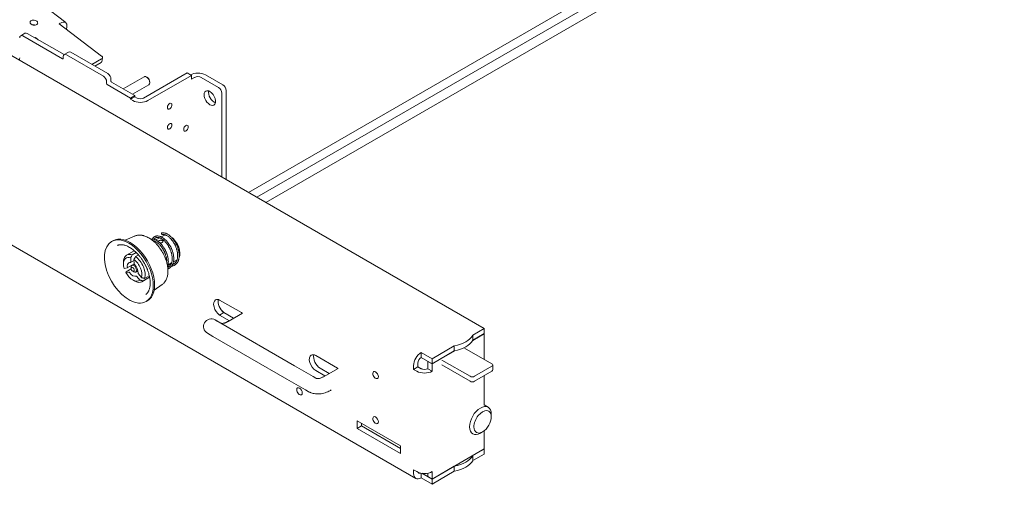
# Model space of a CAD drawing. Header units: millimetres. Extents: x 0 to 594, y 0 to 420.
# Tile 63 of 83: x 466 to 594, y 283 to 346. Entities that reach past the tile are written whole.
import ezdxf

# ---------------------------------------------------------------- set-up
doc = ezdxf.new("R2010")
doc.units = ezdxf.units.MM
doc.linetypes.add('K5LT_THIN', pattern=[0])
doc.layers.add('Системный слой', color=7, linetype='Continuous')

# ---------------------------------------------------------------- blocks, each defined once
blk = doc.blocks.new('U3')
at = {"layer": 'Системный слой', "color": 7, "linetype": 'K5LT_THIN', "lineweight": 18}
for p, q in [((406.67, 374.45), (526.31, 305.38)), ((568.78, 365.33), (495.62, 323.09)), ((569.91, 364.73), (496.71, 322.47)), ((569.96, 363.4), (497.88, 321.79)), ((468.76, 347.55), (471.84, 345.21)), ((471, 345.05), (471.14, 345.13)), ((471, 345.05), (476.52, 340.85)), ((465.98, 343.5), (466.54, 343.82)), ((471.44, 340.49), (466.28, 343.47)), ((471.62, 341.04), (466.84, 343.79)), ((471.93, 344.37), (471.91, 344.36)), ((471.98, 344.66), (471.93, 344.37)), ((471.98, 344.31), (471.93, 344.37)), ((467.89, 343.25), (467.83, 343.22)), ((467.89, 343.25), (467.88, 343.19)), ((468.26, 342.97), (467.89, 343.25)), ((471.63, 341.05), (472.2, 341.37)), ((476.74, 338.24), (471.93, 341.02)), ((477.31, 338.57), (472.5, 341.34)), ((471.51, 340.77), (471.51, 340.53)), ((476.52, 340.48), (475.26, 339.75)), ((476.45, 340.03), (475.61, 339.55)), ((476.55, 340.12), (476.63, 340.63)), ((481.97, 335.38), (487.63, 338.65)), ((482.54, 335.06), (488.2, 338.32)), ((488.2, 338.32), (487.63, 338.65)), ((488.2, 338.32), (488.2, 337.83)), ((492.3, 337.1), (490.03, 338.4)), ((477.17, 337.26), (477.17, 337.51)), ((480.28, 335.38), (477.24, 337.14)), ((477.73, 337.83), (477.73, 337.59)), ((480.84, 335.71), (477.8, 337.46)), ((482.06, 338.15), (479.34, 336.58)), ((482.66, 337.11), (480.54, 335.88)), ((482.36, 338.12), (482.43, 338.08)), ((482.78, 337.38), (482.78, 337.46)), ((488.2, 337.83), (488.62, 338.08)), ((491.73, 336.77), (489.47, 338.08)), ((492.16, 325.09), (492.16, 336.04)), ((492.72, 324.77), (492.72, 336.36)), ((480.84, 335.71), (480.28, 335.38)), ((480.84, 335.55), (480.28, 335.22)), ((480.28, 335.38), (480.28, 335.22)), ((480.56, 335.06), (480.28, 335.22)), ((480.84, 335.55), (480.84, 335.71)), ((481.13, 335.38), (480.84, 335.55)), ((517.41, 285.87), (444.11, 328.19)), ((477.98, 316.8), (477.81, 316.7)), ((479.59, 316.87), (480.79, 317.41)), ((483.35, 316.78), (483.28, 316.74)), ((484.06, 317.19), (483.57, 316.91)), ((484.54, 317.47), (484.28, 317.32)), ((480.76, 315.52), (479.77, 314.95)), ((480.5, 314.97), (481.03, 315.28)), ((479.36, 314.03), (479.36, 313.79)), ((480.32, 314.06), (480.3, 314.6)), ((480.73, 314.26), (480.3, 314.01)), ((480.72, 314.37), (480.74, 313.83)), ((480.93, 314.75), (481.31, 314.97)), ((486.33, 314.34), (485.87, 314.08)), ((479.45, 313.21), (479.83, 313.27)), ((480.06, 312.72), (479.67, 312.66)), ((480.36, 313.14), (479.7, 312.76)), ((480.75, 313.8), (479.85, 313.27)), ((480.35, 313.38), (480.35, 313.21)), ((480.75, 313.78), (480.45, 313.61)), ((480.7, 312.77), (480.56, 312.85)), ((481.24, 312.91), (480.95, 312.74)), ((485.62, 313.94), (485.16, 313.67)), ((480.77, 311.58), (480.56, 311.7)), ((481.51, 311.69), (481.1, 312.17)), ((481.3, 312.49), (481.71, 312.01)), ((482.76, 312.06), (481.77, 311.48)), ((481.91, 311.59), (482.76, 312.08)), ((482.11, 311.91), (482.72, 312.26)), ((482.71, 312.26), (482.72, 312.25)), ((483.35, 310.36), (484.41, 311.13)), ((482.48, 309.01), (482.31, 308.91)), ((494.7, 307.46), (491.87, 309.09)), ((492.21, 307.67), (492.16, 307.7)), ((492.24, 307.65), (492.44, 307.46)), ((491.28, 306.51), (491.6, 306.32)), ((492.01, 306.08), (491.28, 306.51)), ((491.87, 307.13), (492.44, 307.46)), ((491.87, 307.13), (493.14, 306.4)), ((492.44, 307.46), (493.7, 306.73)), ((492.97, 306.31), (494.83, 307.38)), ((501.63, 300.53), (492.01, 306.08)), ((526.31, 305.38), (524.82, 304.52)), ((526.31, 305.38), (526.31, 304.72)), ((491.01, 304.35), (490.28, 304.77)), ((490.28, 304.77), (490.6, 304.59)), ((500.63, 298.8), (491.01, 304.35)), ((524.81, 303.84), (526.31, 304.71)), ((526.31, 304.72), (524.82, 303.86)), ((524.82, 304.52), (524.82, 303.86)), ((526.31, 304.71), (526.3, 304.71)), ((526.31, 304.71), (526.31, 301.38)), ((522.42, 303.13), (519.52, 301.46)), ((519.52, 300.79), (522.47, 302.49)), ((522.42, 302.48), (519.52, 300.8)), ((522.42, 303.13), (522.42, 302.48)), ((527.3, 300.8), (523.75, 302.85)), ((507.22, 300.23), (504.39, 301.87)), ((518.11, 302.27), (518.11, 301.62)), ((519.52, 301.46), (518.11, 302.27)), ((519.52, 300.8), (518.11, 301.62)), ((519.52, 301.46), (519.52, 300.8)), ((520.79, 301.29), (524.47, 299.17)), ((504.04, 299.14), (501.63, 300.53)), ((504.39, 299.91), (505.58, 299.22)), ((504.95, 300.23), (506.15, 299.54)), ((505.41, 299.12), (507.28, 300.2)), ((517.12, 300.56), (517.12, 300.07)), ((517.12, 300.07), (517.68, 300.4)), ((517.12, 300.07), (517.54, 299.82)), ((517.68, 300.89), (517.68, 300.4)), ((518.26, 300.09), (517.68, 300.42)), ((517.68, 300.4), (518.11, 300.15)), ((518.96, 301.11), (518.97, 301.12)), ((518.96, 300.15), (518.96, 301.11)), ((518.96, 301.11), (519.52, 300.79)), ((519.52, 299.82), (518.96, 300.15)), ((519.52, 299.82), (519.52, 300.79)), ((520.79, 300.64), (524.47, 298.52)), ((525.04, 299.17), (527.3, 300.48)), ((527.42, 299.99), (527.42, 300.64)), ((503.04, 297.41), (500.63, 298.8)), ((504.41, 298.92), (504.04, 299.14)), ((525.04, 298.52), (527.3, 299.82)), ((526.31, 299.25), (526.31, 295.44)), ((503.41, 297.19), (503.04, 297.41)), ((526.81, 295.15), (526.31, 295.44)), ((527.23, 294.23), (527.23, 293.9)), ((509.76, 293.37), (509.76, 292.39)), ((515.42, 290.11), (509.76, 293.37)), ((509.76, 292.39), (510.33, 292.72)), ((509.76, 292.39), (515.42, 289.13)), ((510.33, 293.05), (510.33, 292.72)), ((510.33, 292.72), (515.42, 289.78)), ((525.81, 291.78), (526.1, 291.94)), ((526.31, 292.09), (526.31, 289.72)), ((515.42, 289.13), (515.42, 290.11)), ((526.31, 289.72), (519.52, 285.8)), ((524.82, 288.84), (526.31, 289.7)), ((526.31, 289.7), (526.3, 289.71)), ((526.31, 289.05), (526.31, 289.7)), ((524.82, 288.19), (526.31, 289.05)), ((524.82, 288.19), (524.82, 288.84)), ((519.52, 285.78), (522.42, 287.46)), ((522.42, 286.8), (522.42, 287.46)), ((517.54, 286.76), (517.12, 287)), ((517.12, 287), (517.12, 286.51)), ((518.11, 285.94), (518.11, 286.56)), ((518.11, 285.94), (519.52, 285.13)), ((518.19, 286.55), (519.52, 285.78)), ((518.96, 286.12), (518.96, 286.56)), ((519.52, 285.8), (518.96, 286.12)), ((519.52, 285.13), (522.42, 286.8)), ((519.52, 285.8), (519.52, 286.76)), ((519.52, 285.13), (519.52, 285.78))]:
    blk.add_line(p, q, dxfattribs=at)
for start, end in [(60, 150), (150, 240)]:
    blk.add_arc((490.78, 305.64), 1, start, end, dxfattribs=at)
for centre, major_axis, ratio, start_param, end_param in [((467.7, 345.2), (0.495, -0.074), 0.660795, 3.141593, 4.019211), ((467.7, 345.2), (0.495, -0.074), 0.660795, 0, 3.141593), ((467.7, 345.2), (0.495, -0.074), 0.660795, 4.019211, 6.283185), ((467.61, 344.61), (0.495, -0.074), 0.660795, 1.140118, 2.001475), ((470.99, 344.09), (0.85, 1.11), 0.4796, 0, 0.852691), ((470.99, 344.09), (0.85, 1.11), 0.4796, 5.56508, 6.283185), ((466.28, 342.98), (-0.3, 0.52), 0.57735, 0, 0.785398), ((466.28, 342.98), (-0.3, 0.52), 0.57735, 5.497787, 6.283185), ((466.84, 343.3), (-0.3, 0.52), 0.57735, 5.497787, 6.283185), ((471.93, 340.53), (-0.3, 0.52), 0.57735, 0, 0.785398), ((471.93, 340.53), (-0.3, 0.52), 0.57735, 5.497787, 6.283185), ((472.5, 340.85), (-0.3, 0.52), 0.57735, 5.497787, 6.283185), ((465.43, 340.85), (0.3, -0.52), 0.57735, 0.055671, 0.785398), ((471.44, 340.57), (0.05, -0.0866), 0.57735, 5.497787, 6.283185), ((471.44, 340.57), (0.05, -0.0866), 0.57735, 0, 0.785398), ((476.24, 340.69), (-0.396, 0.059), 0.660795, 3.141593, 4.019211), ((476.24, 340.69), (-0.396, 0.059), 0.660795, 2.448415, 3.141593), ((477.31, 338.08), (0.3, -0.52), 0.57735, 0.785398, 2.356194), ((489.05, 337.83), (1.4, 0), 0.57735, 0.785398, 2.356194), ((476.74, 337.75), (0.3, -0.52), 0.57735, 0.785398, 2.356194), ((477.24, 337.22), (-0.05, 0.0866), 0.57735, 0.785398, 2.356194), ((477.8, 337.55), (0.05, -0.0866), 0.57735, 3.926991, 5.497787), ((482.36, 337.63), (-0.3, 0.52), 0.57735, 6.125615, 6.283185), ((482.36, 337.63), (-0.3, 0.52), 0.57735, 5.497787, 6.125615), ((482.36, 337.63), (-0.3, 0.52), 0.57735, -0.942969, -0.785398), ((482.36, 337.63), (-0.3, 0.52), 0.57735, 3.926991, 5.340217), ((482.43, 337.67), (-0.25, 0.433), 0.57735, -0.942969, -0.785398), ((482.43, 337.67), (-0.25, 0.433), 0.57735, 3.926991, 5.340217), ((482.36, 337.63), (-0.3, 0.52), 0.57735, 3.141593, 3.926991), ((489.05, 337.83), (0.6, 0), 0.57735, 0.785398, 2.356194), ((492.3, 336.61), (0.3, -0.52), 0.57735, 0.785398, 2.356194), ((490.6, 335.38), (-0.525, 0.909), 0.57735, 0, 3.141593), ((490.6, 335.38), (-0.525, 0.909), 0.57735, 5.497787, 6.283185), ((491.17, 335.71), (-0.525, 0.909), 0.57735, 0.56895, 2.572642), ((490.6, 335.38), (-0.525, 0.909), 0.57735, 3.141593, 5.497787), ((491.73, 336.28), (0.3, -0.52), 0.57735, 0.785398, 2.356194), ((481.55, 335.63), (-1.4, 0), 0.57735, 0.785398, 2.356194), ((481.55, 335.63), (-0.6, 0), 0.57735, 0.785398, 2.356194), ((485.37, 334.32), (0.215, 0.372), 0.57735, 0, 3.141593), ((485.37, 334.32), (0.215, 0.372), 0.57735, 3.141593, 5.497787), ((485.37, 334.32), (0.215, 0.372), 0.57735, 5.497787, 6.283185), ((485.37, 331.71), (0.215, 0.372), 0.57735, 0, 3.141593), ((485.37, 331.71), (0.215, 0.372), 0.57735, 5.497787, 6.283185), ((487.49, 331.46), (0.215, 0.372), 0.57735, 0, 3.141593), ((485.37, 331.71), (0.215, 0.372), 0.57735, 3.141593, 5.497787), ((487.49, 331.46), (0.215, 0.372), 0.57735, 3.141593, 5.497787), ((487.49, 331.46), (0.215, 0.372), 0.57735, 5.497787, 6.283185), ((480.06, 312.81), (2.25, -3.9), 0.57735, 3.141593, 5.903089), ((480.06, 312.81), (2.25, -3.9), 0.57735, 0, 3.141593), ((480.23, 312.9), (2.25, -3.9), 0.57735, 0, 3.141593), ((485.44, 315.91), (0.9, -1.56), 0.57735, 2.811375, 3.141593), ((485.44, 315.91), (-0.9, 1.56), 0.57735, 3.496939, 5.387549), ((480.56, 313.09), (-0.85, 1.47), 0.57735, 5.716692, 7.068583), ((480.77, 313.21), (-1, 1.73), 0.57735, 0.228021, 0.785398), ((480.77, 313.21), (-1, 1.73), 0.57735, 0, 0.228021), ((480.77, 313.21), (-1, 1.73), 0.57735, 5.689861, 6.283185), ((480.56, 313.09), (-0.5, 0.866), 0.57735, 5.911461, 6.283185), ((480.25, 314.09), (0.05, -0.0866), 0.57735, 5.911498, 6.283185), ((480.25, 314.09), (0.05, -0.0866), 0.57735, 0, 0.826897), ((480.56, 313.09), (0.85, -1.47), 0.57735, 0.480705, 2.220301), ((480.77, 313.21), (1, -1.73), 0.57735, 0.453873, 2.247132), ((480.56, 313.09), (-0.85, 1.47), 0.57735, 0.785398, 1.173103), ((480.56, 313.09), (-0.5, 0.866), 0.57735, 0, 0.978335), ((479.8, 313.36), (0.05, -0.0866), 0.57735, 6.062899, 6.283185), ((479.8, 313.36), (0.05, -0.0866), 0.57735, 0, 0.978297), ((480.1, 312.63), (-0.05, 0.0866), 0.57735, 4.864251, 6.062895), ((480.7, 313.17), (-0.25, 0.433), 0.57735, 0, 0.785398), ((480.56, 313.09), (-0.15, 0.26), 0.57735, 5.539293, 7.068583), ((480.56, 313.09), (-0.15, 0.26), 0.57735, 0.785398, 1.612302), ((480.56, 313.09), (0.15, -0.26), 0.57735, 4.753895, 5.497787), ((480.7, 313.17), (-0.25, 0.433), 0.57735, 5.539293, 6.283185), ((481.69, 313.75), (1, -1.73), 0.57735, 4.452345, 4.459709), ((480.56, 313.09), (-0.15, 0.26), 0.57735, 4.753895, 5.539293), ((480.56, 313.09), (0.15, -0.26), 0.57735, 5.497787, 7.895487), ((480.7, 313.17), (-0.25, 0.433), 0.57735, 4.753895, 5.539293), ((480.7, 313.17), (0.25, -0.433), 0.57735, 5.497787, 6.283185), ((480.81, 313.8), (0.05, -0.0866), 0.57735, 3.968497, 5.167088), ((480.56, 313.09), (0.5, -0.866), 0.57735, 0.675474, 2.025532), ((480.7, 313.17), (-0.25, 0.433), 0.57735, 3.968497, 4.753895), ((480.7, 313.17), (0.25, -0.433), 0.57735, 0, 0.826904), ((480.56, 313.09), (0.85, -1.47), 0.57735, 4.669495, 5.497787), ((480.56, 313.09), (0.5, -0.866), 0.57735, 4.864263, 6.214322), ((480.56, 313.09), (0.85, -1.47), 0.57735, 5.497787, 6.409091), ((480.77, 313.21), (1, -1.73), 0.57735, 5.497787, 6.283185), ((481.07, 312.12), (-0.05, 0.0866), 0.57735, 5.015701, 6.214285), ((481.33, 312.55), (-0.05, 0.0866), 0.57735, 0.675404, 1.874131), ((480.77, 313.21), (1, -1.73), 0.57735, 0, 0.152737), ((480.06, 312.81), (2.25, -3.9), 0.57735, 5.903089, 6.283185), ((491.94, 308.07), (-0.6, 1.04), 0.57735, 0, 2.273053), ((491.94, 308.07), (-0.6, 1.04), 0.57735, 5.580928, 6.283185), ((492.51, 308.4), (-0.6, 1.04), 0.57735, 0.489037, 2.273053), ((492.07, 307.59), (0.2, 0), 0.57735, 0.54042, 0.785398), ((494.77, 306.44), (0.6, -1.04), 0.57735, -3.999174, -3.843819), ((521.22, 305.21), (3.8, 0), 0.57735, 5.034832, 5.960742), ((521.22, 304.56), (3.8, 0), 0.57735, 5.034832, 5.960742), ((504.39, 300.89), (-0.6, 1.04), 0.57735, 0, 2.356195), ((504.39, 300.89), (-0.6, 1.04), 0.57735, 5.497787, 6.283185), ((504.95, 301.21), (-0.6, 1.04), 0.57735, 0.490883, 2.356194), ((518.11, 301.13), (-0.7, -1.21), 0.57735, 3.926991, 5.497787), ((518.11, 301.13), (-0.3, -0.52), 0.57735, 3.926991, 5.497787), ((507.22, 299.25), (0.6, -1.04), 0.57735, -3.996157, -3.926991), ((518.53, 300.4), (-0.6, 0), 0.57735, 0.785398, 2.356194), ((527.02, 300.64), (0.4, 0), 0.57735, 0, 0.785398), ((527.02, 300.64), (0.4, 0), 0.57735, 5.497787, 6.283185), ((527.02, 299.99), (0.4, 0), 0.57735, 5.497787, 6.283185), ((512.17, 299.33), (-0.255, 0.442), 0.57735, 0, 0.785398), ((512.17, 299.33), (-0.255, 0.442), 0.57735, 0.785398, 3.141593), ((512.17, 299.33), (-0.255, 0.442), 0.57735, 3.141593, 6.283185), ((518.53, 300.4), (-1.4, 0), 0.57735, 0.785398, 2.356194), ((524.75, 299.33), (-0.4, 0), 0.57735, 0.785398, 2.356194), ((502.27, 297.21), (-0.26, 0.45), 0.57735, 0, 0.785398), ((502.27, 297.21), (-0.26, 0.45), 0.57735, 0.785398, 3.141593), ((502.27, 297.21), (-0.26, 0.45), 0.57735, 3.141593, 6.283185), ((524.75, 298.68), (-0.4, 0), 0.57735, 0.785398, 2.356194), ((525.81, 293.41), (1, 1.73), 0.57735, 0.785398, 2.356194), ((526.1, 293.25), (-0.8, -1.39), 0.57735, 2.356194, 5.497787), ((525.81, 293.41), (-1, -1.73), 0.57735, 3.141593, 3.926991), ((525.81, 293.41), (-1, -1.73), 0.57735, 2.356194, 3.141593), ((512.17, 293.46), (-0.255, 0.442), 0.57735, 0, 0.785398), ((512.17, 293.46), (-0.255, 0.442), 0.57735, 0.785398, 3.141593), ((512.17, 293.46), (-0.255, 0.442), 0.57735, 3.141593, 6.283185), ((526.1, 293.25), (-0.8, -1.39), 0.57735, 0.785398, 2.356194), ((525.81, 293.41), (-1, -1.73), 0.57735, 5.497787, 6.283185), ((526.1, 293.25), (-0.8, -1.39), 0.57735, 5.497787, 7.068583), ((525.81, 293.41), (-1, -1.73), 0.57735, 0, 0.785398), ((521.22, 289.54), (3.8, 0), 0.57735, 5.034832, 5.960742), ((521.22, 288.88), (3.8, 0), 0.57735, 5.034832, 5.960742), ((518.11, 287.09), (-0.7, -1.21), 0.57735, 5.497787, 6.283185), ((518.11, 287.09), (-0.7, -1.21), 0.57735, 0, 0.785398), ((518.53, 287.33), (1.4, 0), 0.57735, 3.926991, 5.497787), ((518.11, 287.09), (-0.3, -0.52), 0.57735, 5.883576, 6.283185), ((518.11, 287.09), (-0.3, -0.52), 0.57735, 0, 0.666547)]:
    blk.add_ellipse(centre, major_axis=major_axis, ratio=ratio, start_param=start_param, end_param=end_param, dxfattribs=at)
blk.add_rational_spline([(476.55, 340.12), (476.55, 340.1), (476.51, 340.07), (476.45, 340.03)], [0.939751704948, 0.92109448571, 0.941177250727, 1], degree=3, dxfattribs=at)
for points, knots in [([(484.36, 317.84), (484.36, 317.84), (484.35, 317.83), (484.34, 317.83), (484.33, 317.83), (484.33, 317.82), (484.32, 317.81), (484.31, 317.8), (484.3, 317.78), (484.29, 317.76), (484.29, 317.74), (484.29, 317.72), (484.29, 317.71), (484.3, 317.7), (484.3, 317.7), (484.3, 317.7)], [0.4075706, 0.4075706, 0.4075706, 0.4075706, 0.44, 0.48, 0.5, 0.5244417, 0.5777762, 0.6444421, 0.72, 0.8, 0.8644411, 0.9133288, 0.9444368, 0.9733848, 1, 1, 1, 1]), ([(484.36, 317.84), (484.39, 317.84), (484.42, 317.84), (484.48, 317.85), (484.52, 317.85), (484.57, 317.84), (484.58, 317.84), (484.62, 317.84), (484.64, 317.83), (484.71, 317.82), (484.75, 317.81), (484.83, 317.79), (484.88, 317.77), (484.93, 317.75), (484.94, 317.74), (485, 317.72), (485.05, 317.69), (485.15, 317.63), (485.2, 317.6), (485.32, 317.52), (485.37, 317.47), (485.48, 317.39), (485.52, 317.34), (485.57, 317.3), (485.57, 317.29), (485.62, 317.25), (485.66, 317.21), (485.74, 317.12), (485.78, 317.07), (485.85, 316.98), (485.88, 316.94), (485.94, 316.86), (485.97, 316.81), (486.03, 316.73), (486.06, 316.68), (486.11, 316.61), (486.13, 316.58), (486.15, 316.54), (486.15, 316.53), (486.18, 316.47), (486.21, 316.43), (486.25, 316.34), (486.27, 316.3), (486.32, 316.2), (486.34, 316.15), (486.38, 316.06), (486.4, 316.01), (486.44, 315.88), (486.46, 315.81), (486.5, 315.69), (486.51, 315.65), (486.53, 315.58), (486.53, 315.54), (486.56, 315.44), (486.57, 315.36), (486.58, 315.28), (486.58, 315.28), (486.59, 315.19), (486.6, 315.1), (486.61, 314.95), (486.61, 314.87), (486.61, 314.74), (486.6, 314.69), (486.6, 314.62), (486.59, 314.61), (486.58, 314.54), (486.57, 314.48), (486.55, 314.41), (486.55, 314.39), (486.54, 314.35), (486.53, 314.33), (486.52, 314.27), (486.5, 314.23), (486.47, 314.15), (486.45, 314.1), (486.4, 314.02), (486.38, 313.98), (486.32, 313.91), (486.3, 313.88), (486.24, 313.82), (486.22, 313.79), (486.16, 313.73), (486.13, 313.71), (486.06, 313.67), (486.03, 313.65), (485.96, 313.61), (485.93, 313.59), (485.86, 313.57), (485.83, 313.56), (485.76, 313.54), (485.73, 313.53), (485.67, 313.52), (485.65, 313.52), (485.63, 313.51)], [0, 0, 0, 0, 0.359957, 0.359957, 0.734445, 0.734445, 0.885816, 0.885816, 1.1701, 1.1701, 1.597404, 1.597404, 2.060762, 2.060762, 2.158515, 2.158515, 2.66839, 2.66839, 3.235527, 3.235527, 3.854988, 3.854988, 4.330937, 4.330937, 4.380266, 4.380266, 4.806885, 4.806885, 5.282834, 5.282834, 5.657294, 5.657294, 6.031754, 6.031754, 6.406214, 6.406214, 6.657044, 6.657044, 6.73662, 6.73662, 7.067026, 7.067026, 7.431622, 7.431622, 7.796218, 7.796218, 8.160814, 8.160814, 8.712335, 8.712335, 9.021056, 9.021056, 9.263855, 9.263855, 9.815375, 9.815375, 9.852532, 9.852532, 10.486069, 10.486069, 11.074395, 11.074395, 11.551911, 11.551911, 11.61653, 11.61653, 12.14775, 12.14775, 12.282253, 12.282253, 12.474085, 12.474085, 12.857747, 12.857747, 13.320665, 13.320665, 13.761833, 13.761833, 14.181198, 14.181198, 14.586504, 14.586504, 14.985009, 14.985009, 15.37251, 15.37251, 15.755256, 15.755256, 16.113369, 16.113369, 16.49604, 16.49604, 16.706862, 16.706862, 16.706862, 16.706862]), ([(484.41, 311.13), (484.46, 311.16), (484.5, 311.2), (484.58, 311.27), (484.62, 311.31), (484.7, 311.4), (484.74, 311.45), (484.79, 311.52), (484.81, 311.55), (484.86, 311.63), (484.89, 311.68), (484.95, 311.8), (484.97, 311.87), (485, 311.94), (485.01, 311.96), (485.04, 312.04), (485.06, 312.11), (485.1, 312.27), (485.11, 312.35), (485.14, 312.52), (485.14, 312.61), (485.15, 312.79), (485.16, 312.89), (485.15, 313.04), (485.15, 313.1), (485.14, 313.19), (485.14, 313.22), (485.13, 313.27), (485.13, 313.28), (485.13, 313.32), (485.13, 313.34), (485.12, 313.4), (485.11, 313.44), (485.1, 313.52), (485.09, 313.57), (485.08, 313.63), (485.08, 313.63), (485.06, 313.72), (485.04, 313.8), (485.01, 313.92), (485.01, 313.95), (485, 313.99), (485, 313.99), (484.96, 314.11), (484.93, 314.23), (484.85, 314.43), (484.82, 314.52), (484.77, 314.64), (484.75, 314.68), (484.68, 314.84), (484.62, 314.97), (484.49, 315.22), (484.42, 315.34), (484.3, 315.54), (484.25, 315.62), (484.17, 315.74), (484.14, 315.78), (484.08, 315.87), (484.05, 315.91), (484.01, 315.97), (484, 315.98), (483.94, 316.05), (483.9, 316.1), (483.78, 316.25), (483.69, 316.35), (483.51, 316.53), (483.42, 316.62), (483.31, 316.71), (483.3, 316.73), (483.27, 316.75), (483.25, 316.76), (483.22, 316.79), (483.2, 316.81), (483.16, 316.84), (483.13, 316.86), (483.09, 316.9), (483.07, 316.91), (483.01, 316.96), (482.97, 316.99), (482.88, 317.05), (482.83, 317.08), (482.7, 317.16), (482.61, 317.21), (482.44, 317.3), (482.35, 317.34), (482.18, 317.41), (482.1, 317.44), (482, 317.47), (481.99, 317.47), (481.92, 317.49), (481.87, 317.5), (481.81, 317.51), (481.8, 317.51), (481.78, 317.52), (481.77, 317.52), (481.74, 317.52), (481.72, 317.52), (481.68, 317.53), (481.65, 317.53), (481.55, 317.54), (481.49, 317.55), (481.36, 317.54), (481.3, 317.54), (481.19, 317.53), (481.15, 317.52), (481.07, 317.5), (481.04, 317.5), (480.95, 317.47), (480.9, 317.45), (480.83, 317.43), (480.81, 317.42), (480.79, 317.41)], [0, 0, 0, 0, 0.580104, 0.580104, 1.167775, 1.167775, 1.773388, 1.773388, 2.099499, 2.099499, 2.743769, 2.743769, 3.41833, 3.41833, 3.561481, 3.561481, 4.278873, 4.278873, 5.038696, 5.038696, 5.837168, 5.837168, 6.669472, 6.669472, 7.143851, 7.143851, 7.400409, 7.400409, 7.544343, 7.544343, 7.710321, 7.710321, 8.015761, 8.015761, 8.421933, 8.421933, 8.450706, 8.450706, 9.132253, 9.132253, 9.384403, 9.384403, 9.396462, 9.396462, 10.347407, 10.347407, 11.037324, 11.037324, 11.33274, 11.33274, 12.345248, 12.345248, 13.384583, 13.384583, 14.047119, 14.047119, 14.431148, 14.431148, 14.829359, 14.829359, 14.957109, 14.957109, 15.448449, 15.448449, 16.441474, 16.441474, 17.406956, 17.406956, 17.572437, 17.572437, 17.707332, 17.707332, 17.909064, 17.909064, 18.170275, 18.170275, 18.346036, 18.346036, 18.782916, 18.782916, 19.256393, 19.256393, 20.12897, 20.12897, 20.970055, 20.970055, 21.766958, 21.766958, 21.938614, 21.938614, 22.407083, 22.407083, 22.524201, 22.524201, 22.641318, 22.641318, 22.796512, 22.796512, 23.106899, 23.106899, 23.727673, 23.727673, 24.378935, 24.378935, 24.82785, 24.82785, 25.194236, 25.194236, 25.788695, 25.788695, 26, 26, 26, 26]), ([(482.93, 317.02), (482.94, 317.02), (482.95, 317.02), (483, 317.03), (483.03, 317.03), (483.08, 317.03), (483.1, 317.03), (483.13, 317.03), (483.14, 317.03), (483.17, 317.03), (483.18, 317.02), (483.24, 317.02), (483.28, 317.01), (483.32, 317), (483.33, 317), (483.37, 316.98), (483.4, 316.97), (483.48, 316.95), (483.52, 316.93), (483.57, 316.91), (483.57, 316.91), (483.62, 316.88), (483.67, 316.86), (483.77, 316.79), (483.83, 316.76), (483.94, 316.67), (484, 316.62), (484.07, 316.56), (484.07, 316.56), (484.12, 316.52), (484.15, 316.48), (484.23, 316.4), (484.27, 316.36), (484.34, 316.29), (484.36, 316.26), (484.4, 316.22), (484.4, 316.21), (484.44, 316.16), (484.47, 316.12), (484.53, 316.04), (484.56, 316), (484.62, 315.91), (484.65, 315.87), (484.7, 315.78), (484.72, 315.74), (484.77, 315.66), (484.79, 315.62), (484.84, 315.53), (484.86, 315.48), (484.9, 315.38), (484.92, 315.33), (484.97, 315.23), (484.98, 315.18), (485.02, 315.08), (485.04, 315.03), (485.07, 314.92), (485.09, 314.85), (485.11, 314.78), (485.11, 314.76), (485.13, 314.67), (485.15, 314.59), (485.18, 314.42), (485.19, 314.33), (485.2, 314.17), (485.2, 314.09), (485.19, 313.95), (485.19, 313.88), (485.18, 313.8), (485.18, 313.77), (485.17, 313.72), (485.16, 313.7), (485.16, 313.66), (485.15, 313.64), (485.14, 313.6), (485.14, 313.58), (485.12, 313.53), (485.11, 313.5), (485.11, 313.47)], [65.076418, 65.076418, 65.076418, 65.076418, 65.232584, 65.232584, 65.582726, 65.582726, 65.831794, 65.831794, 65.943703, 65.943703, 66.107196, 66.107196, 66.520168, 66.520168, 66.592346, 66.592346, 66.964941, 66.964941, 67.416327, 67.416327, 67.418933, 67.418933, 67.93437, 67.93437, 68.514755, 68.514755, 69.148481, 69.148481, 69.219038, 69.219038, 69.611649, 69.611649, 70.074817, 70.074817, 70.360018, 70.360018, 70.44258, 70.44258, 70.810343, 70.810343, 71.178106, 71.178106, 71.545869, 71.545869, 71.873203, 71.873203, 72.200537, 72.200537, 72.576024, 72.576024, 72.951511, 72.951511, 73.326998, 73.326998, 73.702485, 73.702485, 74.16113, 74.16113, 74.277278, 74.277278, 74.85207, 74.85207, 75.526952, 75.526952, 76.122037, 76.122037, 76.672664, 76.672664, 76.865164, 76.865164, 77.099034, 77.099034, 77.209761, 77.209761, 77.437718, 77.437718, 77.690584, 77.690584, 77.690584, 77.690584]), ([(483.12, 317.03), (483.14, 317.05), (483.15, 317.08), (483.18, 317.12), (483.2, 317.15), (483.23, 317.2), (483.25, 317.22), (483.3, 317.26), (483.32, 317.28), (483.37, 317.32), (483.39, 317.33), (483.44, 317.36), (483.47, 317.37), (483.52, 317.39), (483.54, 317.4), (483.6, 317.42), (483.63, 317.42), (483.69, 317.43), (483.72, 317.44), (483.78, 317.44), (483.81, 317.44), (483.88, 317.43), (483.92, 317.43), (483.99, 317.42), (484.03, 317.41), (484.11, 317.38), (484.16, 317.37), (484.22, 317.34), (484.24, 317.33), (484.26, 317.32), (484.27, 317.32), (484.32, 317.29), (484.36, 317.27), (484.46, 317.22), (484.51, 317.18), (484.63, 317.1), (484.69, 317.05), (484.78, 316.96), (484.82, 316.93), (484.86, 316.89), (484.87, 316.88), (484.92, 316.83), (484.96, 316.79), (485.03, 316.71), (485.06, 316.67), (485.1, 316.63), (485.1, 316.63), (485.13, 316.59), (485.16, 316.55), (485.22, 316.47), (485.25, 316.43), (485.31, 316.34), (485.34, 316.29), (485.39, 316.21), (485.42, 316.17), (485.46, 316.09), (485.49, 316.05), (485.53, 315.96), (485.56, 315.91), (485.6, 315.81), (485.62, 315.77), (485.64, 315.72), (485.64, 315.71), (485.66, 315.66), (485.68, 315.62), (485.72, 315.52), (485.73, 315.47), (485.77, 315.35), (485.79, 315.28), (485.81, 315.2), (485.81, 315.2), (485.81, 315.2), (485.81, 315.19), (485.83, 315.13), (485.84, 315.07), (485.86, 315), (485.86, 314.98), (485.88, 314.87), (485.89, 314.78), (485.9, 314.62), (485.9, 314.54), (485.9, 314.41), (485.9, 314.34), (485.89, 314.21), (485.88, 314.14), (485.87, 314.08), (485.87, 314.08), (485.85, 314.02), (485.84, 313.97), (485.81, 313.88), (485.8, 313.85), (485.78, 313.79), (485.77, 313.77), (485.75, 313.72), (485.74, 313.7), (485.71, 313.64), (485.69, 313.6), (485.65, 313.55), (485.64, 313.53), (485.61, 313.49), (485.6, 313.48), (485.56, 313.43), (485.53, 313.4), (485.47, 313.34), (485.44, 313.32), (485.38, 313.27), (485.35, 313.25), (485.28, 313.21), (485.25, 313.2), (485.19, 313.17), (485.17, 313.16), (485.14, 313.15)], [29.872045, 29.872045, 29.872045, 29.872045, 30.166738, 30.166738, 30.521852, 30.521852, 30.88153, 30.88153, 31.234331, 31.234331, 31.579824, 31.579824, 31.916874, 31.916874, 32.257509, 32.257509, 32.601755, 32.601755, 32.949741, 32.949741, 33.307982, 33.307982, 33.702072, 33.702072, 34.127743, 34.127743, 34.586031, 34.586031, 34.782438, 34.782438, 34.848535, 34.848535, 35.294538, 35.294538, 35.867731, 35.867731, 36.494249, 36.494249, 36.903618, 36.903618, 36.964198, 36.964198, 37.434147, 37.434147, 37.789212, 37.789212, 37.80547, 37.80547, 38.176793, 38.176793, 38.548115, 38.548115, 38.919438, 38.919438, 39.248264, 39.248264, 39.577089, 39.577089, 39.946498, 39.946498, 40.315907, 40.315907, 40.322747, 40.322747, 40.685316, 40.685316, 41.054725, 41.054725, 41.581654, 41.581654, 41.591148, 41.591148, 41.617116, 41.617116, 42.055438, 42.055438, 42.179507, 42.179507, 42.861337, 42.861337, 43.425242, 43.425242, 43.985173, 43.985173, 44.506528, 44.506528, 44.528361, 44.528361, 45.017963, 45.017963, 45.31655, 45.31655, 45.57183, 45.57183, 45.784758, 45.784758, 46.230715, 46.230715, 46.426903, 46.426903, 46.655225, 46.655225, 47.062853, 47.062853, 47.461744, 47.461744, 47.853487, 47.853487, 48.236161, 48.236161, 48.493259, 48.493259, 48.493259, 48.493259]), ([(483.18, 316.82), (483.19, 316.82), (483.19, 316.82), (483.21, 316.82), (483.23, 316.81), (483.26, 316.81), (483.28, 316.8), (483.31, 316.79), (483.33, 316.79), (483.37, 316.78), (483.38, 316.77), (483.41, 316.76), (483.43, 316.75), (483.48, 316.73), (483.52, 316.71), (483.61, 316.66), (483.66, 316.63), (483.76, 316.56), (483.82, 316.52), (483.91, 316.44), (483.95, 316.4), (484.04, 316.32), (484.08, 316.28), (484.15, 316.2), (484.18, 316.16), (484.21, 316.12), (484.22, 316.12), (484.25, 316.08), (484.28, 316.04), (484.34, 315.96), (484.37, 315.92), (484.43, 315.84), (484.45, 315.8), (484.48, 315.76), (484.48, 315.76), (484.5, 315.72), (484.52, 315.68), (484.57, 315.6), (484.59, 315.56), (484.64, 315.48), (484.66, 315.44), (484.7, 315.35), (484.72, 315.31), (484.75, 315.23), (484.77, 315.18), (484.81, 315.08), (484.83, 315.02), (484.87, 314.89), (484.89, 314.83), (484.91, 314.74), (484.92, 314.71), (484.93, 314.65), (484.94, 314.62), (484.96, 314.49), (484.98, 314.4), (484.99, 314.24), (485, 314.16), (485, 314.06), (485, 314.02), (485, 313.99)], [66.138188, 66.138188, 66.138188, 66.138188, 66.190873, 66.190873, 66.440105, 66.440105, 66.607343, 66.607343, 66.858662, 66.858662, 67.054857, 67.054857, 67.223548, 67.223548, 67.724333, 67.724333, 68.2873, 68.2873, 68.904565, 68.904565, 69.401479, 69.401479, 69.898393, 69.898393, 70.275615, 70.275615, 70.296124, 70.296124, 70.693855, 70.693855, 71.091587, 71.091587, 71.439064, 71.439064, 71.440453, 71.440453, 71.786542, 71.786542, 72.133111, 72.133111, 72.479681, 72.479681, 72.82625, 72.82625, 73.172819, 73.172819, 73.666826, 73.666826, 74.160832, 74.160832, 74.369672, 74.369672, 74.654838, 74.654838, 75.359651, 75.359651, 76.009586, 76.009586, 76.303987, 76.303987, 76.303987, 76.303987]), ([(483.24, 316.77), (483.24, 316.78), (483.24, 316.78), (483.25, 316.79), (483.25, 316.8), (483.25, 316.81)], [29.1500245, 29.1500245, 29.1500245, 29.1500245, 29.181411, 29.181411, 29.3042079, 29.3042079, 29.3042079, 29.3042079]), ([(483.33, 317), (483.34, 317), (483.34, 317.01), (483.36, 317.03), (483.37, 317.05), (483.4, 317.09), (483.42, 317.1), (483.45, 317.13), (483.47, 317.14), (483.5, 317.16), (483.52, 317.17), (483.55, 317.19), (483.57, 317.2), (483.61, 317.21), (483.63, 317.22), (483.67, 317.23), (483.69, 317.23), (483.73, 317.24), (483.76, 317.24), (483.8, 317.24), (483.83, 317.24), (483.87, 317.23), (483.9, 317.23), (483.96, 317.22), (483.99, 317.21), (484.03, 317.2), (484.05, 317.19), (484.08, 317.18), (484.11, 317.17), (484.18, 317.14), (484.22, 317.12), (484.31, 317.07), (484.35, 317.05), (484.45, 316.98), (484.51, 316.94), (484.62, 316.85), (484.67, 316.79), (484.77, 316.7), (484.81, 316.66), (484.86, 316.6), (484.88, 316.58), (484.9, 316.55), (484.91, 316.54), (484.93, 316.52), (484.94, 316.5), (484.98, 316.45), (485.01, 316.42), (485.07, 316.34), (485.1, 316.3), (485.15, 316.22), (485.18, 316.18), (485.23, 316.09), (485.25, 316.06), (485.28, 316.01), (485.28, 316), (485.3, 315.96), (485.32, 315.93), (485.36, 315.86), (485.38, 315.81), (485.42, 315.73), (485.44, 315.69), (485.48, 315.59), (485.5, 315.53), (485.53, 315.43), (485.55, 315.39), (485.57, 315.33), (485.57, 315.32), (485.58, 315.28), (485.59, 315.26), (485.6, 315.2), (485.61, 315.17), (485.63, 315.12), (485.63, 315.11), (485.65, 315.02), (485.66, 314.95), (485.69, 314.79), (485.69, 314.71), (485.7, 314.56), (485.71, 314.49), (485.7, 314.36), (485.7, 314.3), (485.68, 314.18), (485.67, 314.13), (485.65, 314.03), (485.63, 313.98), (485.62, 313.93), (485.62, 313.93), (485.6, 313.89), (485.59, 313.85), (485.55, 313.77), (485.53, 313.74), (485.51, 313.71), (485.51, 313.71), (485.49, 313.67), (485.47, 313.64), (485.43, 313.59), (485.41, 313.56), (485.38, 313.53), (485.37, 313.52), (485.34, 313.5), (485.33, 313.49), (485.29, 313.45), (485.26, 313.44), (485.21, 313.4), (485.19, 313.39), (485.15, 313.37), (485.14, 313.37), (485.12, 313.36)], [30.237458, 30.237458, 30.237458, 30.237458, 30.344781, 30.344781, 30.710881, 30.710881, 31.058115, 31.058115, 31.396004, 31.396004, 31.731733, 31.731733, 32.065809, 32.065809, 32.375139, 32.375139, 32.712958, 32.712958, 33.059565, 33.059565, 33.387912, 33.387912, 33.724225, 33.724225, 34.146162, 34.146162, 34.286889, 34.286889, 34.606828, 34.606828, 35.109391, 35.109391, 35.657983, 35.657983, 36.275319, 36.275319, 36.940826, 36.940826, 37.397777, 37.397777, 37.592338, 37.592338, 37.709615, 37.709615, 37.854728, 37.854728, 38.228781, 38.228781, 38.602835, 38.602835, 38.976888, 38.976888, 39.317013, 39.317013, 39.369468, 39.369468, 39.657138, 39.657138, 39.997262, 39.997262, 40.337387, 40.337387, 40.791471, 40.791471, 41.135074, 41.135074, 41.245555, 41.245555, 41.42888, 41.42888, 41.699639, 41.699639, 41.797557, 41.797557, 42.37971, 42.37971, 43.059782, 43.059782, 43.649792, 43.649792, 44.200194, 44.200194, 44.738691, 44.738691, 45.224352, 45.224352, 45.240549, 45.240549, 45.711357, 45.711357, 46.13776, 46.13776, 46.141015, 46.141015, 46.565856, 46.565856, 46.975724, 46.975724, 47.121154, 47.121154, 47.367812, 47.367812, 47.750255, 47.750255, 48.129594, 48.129594, 48.3054, 48.3054, 48.3054, 48.3054]), ([(484.4, 316.84), (484.39, 316.84), (484.39, 316.84), (484.38, 316.84), (484.38, 316.85), (484.37, 316.85), (484.36, 316.85), (484.35, 316.85), (484.35, 316.86), (484.34, 316.86), (484.33, 316.86), (484.32, 316.86), (484.32, 316.86), (484.31, 316.87), (484.3, 316.87), (484.29, 316.87), (484.28, 316.87), (484.27, 316.87), (484.27, 316.87), (484.26, 316.87), (484.25, 316.87), (484.24, 316.87), (484.23, 316.87), (484.22, 316.87), (484.21, 316.87), (484.21, 316.87), (484.2, 316.87), (484.19, 316.87), (484.18, 316.87), (484.17, 316.87), (484.16, 316.87), (484.15, 316.87), (484.15, 316.86), (484.14, 316.86), (484.13, 316.86), (484.12, 316.86), (484.11, 316.86), (484.1, 316.86), (484.1, 316.85), (484.09, 316.85), (484.08, 316.85), (484.07, 316.85), (484.07, 316.85), (484.06, 316.84), (484.05, 316.84), (484.04, 316.84), (484.03, 316.83), (484.03, 316.83), (484.02, 316.83), (484.01, 316.83), (484.01, 316.82), (484, 316.82), (484, 316.82), (483.99, 316.81), (483.98, 316.81), (483.98, 316.81), (483.97, 316.8), (483.97, 316.8), (483.96, 316.8), (483.96, 316.8), (483.95, 316.79), (483.95, 316.79), (483.94, 316.78), (483.93, 316.78), (483.93, 316.78), (483.93, 316.77), (483.92, 316.77), (483.92, 316.76), (483.91, 316.76), (483.91, 316.76), (483.91, 316.75), (483.91, 316.75), (483.9, 316.75), (483.9, 316.74), (483.9, 316.74), (483.9, 316.74), (483.89, 316.73), (483.89, 316.73), (483.89, 316.73), (483.89, 316.72), (483.89, 316.72), (483.89, 316.72), (483.89, 316.71), (483.89, 316.71)], [0, 0, 0, 0, 0.0095413, 0.0190854, 0.0286297, 0.0381884, 0.0477764, 0.0573957, 0.0670196, 0.0766237, 0.0862137, 0.0957841, 0.1053271, 0.1148021, 0.1242356, 0.1336167, 0.1429666, 0.1522712, 0.1615583, 0.1708302, 0.1801016, 0.1893904, 0.1987205, 0.2080875, 0.217456, 0.2267857, 0.236073, 0.2453199, 0.2545433, 0.2637267, 0.2728923, 0.2820347, 0.2911635, 0.30027, 0.3093729, 0.3184334, 0.3274434, 0.3363292, 0.3451366, 0.3537883, 0.3623463, 0.370767, 0.3791425, 0.3874097, 0.3956131, 0.4117988, 0.4198359, 0.4278719, 0.4359022, 0.4439339, 0.4519731, 0.4600198, 0.4680978, 0.4761869, 0.4843013, 0.4924244, 0.5005745, 0.5087356, 0.5169132, 0.5250964, 0.533302, 0.5415411, 0.5525214, 0.5634468, 0.5742961, 0.5823654, 0.590412, 0.5984396, 0.606476, 0.6145303, 0.6226006, 0.630667, 0.6387172, 0.6467329, 0.6547361, 0.6627185, 0.6706871, 0.6786262, 0.6865428, 0.6944414, 0.702335, 0.7102793, 0.7124547, 0.7124547, 0.7124547, 0.7124547]), ([(484.08, 316.55), (484.08, 316.55), (484.09, 316.55), (484.09, 316.55), (484.1, 316.55), (484.11, 316.55), (484.12, 316.54), (484.13, 316.54), (484.14, 316.54), (484.14, 316.54), (484.15, 316.54), (484.16, 316.54), (484.17, 316.54), (484.18, 316.54), (484.19, 316.54), (484.2, 316.54), (484.21, 316.54), (484.21, 316.54), (484.22, 316.54), (484.23, 316.54), (484.24, 316.54), (484.25, 316.54), (484.26, 316.54), (484.26, 316.54), (484.27, 316.54), (484.28, 316.54), (484.29, 316.54), (484.3, 316.54), (484.3, 316.55), (484.31, 316.55), (484.32, 316.55), (484.32, 316.55), (484.33, 316.55), (484.34, 316.55), (484.34, 316.56), (484.35, 316.56), (484.36, 316.56), (484.36, 316.56), (484.37, 316.57), (484.37, 316.57), (484.38, 316.57), (484.39, 316.57), (484.39, 316.58), (484.4, 316.58), (484.4, 316.58), (484.41, 316.59), (484.41, 316.59), (484.42, 316.59), (484.42, 316.6), (484.43, 316.6), (484.43, 316.61), (484.44, 316.61), (484.44, 316.62), (484.45, 316.62), (484.45, 316.63), (484.45, 316.63), (484.46, 316.63), (484.46, 316.64), (484.46, 316.64), (484.47, 316.65), (484.47, 316.65), (484.47, 316.66), (484.47, 316.66), (484.47, 316.66), (484.48, 316.67), (484.48, 316.67), (484.48, 316.68), (484.48, 316.68), (484.48, 316.69), (484.48, 316.69), (484.48, 316.7), (484.48, 316.7), (484.48, 316.71), (484.48, 316.71), (484.48, 316.71), (484.48, 316.71)], [0.1388393, 0.1388393, 0.1388393, 0.1388393, 0.1429666, 0.1522712, 0.1615583, 0.1708302, 0.1801016, 0.1893904, 0.1987205, 0.2080875, 0.217456, 0.2267857, 0.236073, 0.2453199, 0.2545433, 0.2637267, 0.2728923, 0.2820347, 0.2911635, 0.30027, 0.3093729, 0.3184334, 0.3274434, 0.3363292, 0.3451366, 0.3537883, 0.3623462, 0.370767, 0.3791425, 0.3874097, 0.3956131, 0.4037203, 0.4117988, 0.4198359, 0.4278719, 0.4359022, 0.4439339, 0.4519731, 0.4600198, 0.4680978, 0.4761869, 0.4843013, 0.4924244, 0.5005745, 0.5087356, 0.5169132, 0.5250964, 0.533302, 0.5415411, 0.5525214, 0.5634468, 0.5742961, 0.5823654, 0.590412, 0.5984396, 0.606476, 0.6145303, 0.6226006, 0.630667, 0.6387172, 0.6467329, 0.6547361, 0.6627185, 0.6706871, 0.6786262, 0.6865428, 0.6944414, 0.702335, 0.7102793, 0.7182794, 0.7264106, 0.734641, 0.743062, 0.751585, 0.756496, 0.756496, 0.756496, 0.756496]), ([(484.3, 317.7), (484.3, 317.69), (484.3, 317.69), (484.31, 317.68), (484.31, 317.67), (484.32, 317.66), (484.34, 317.65), (484.36, 317.64), (484.38, 317.64), (484.39, 317.64), (484.39, 317.64)], [0, 0, 0, 0, 0.0266152, 0.0555632, 0.0866712, 0.1355589, 0.2, 0.28, 0.3555579, 0.4076363, 0.4076363, 0.4076363, 0.4076363]), ([(484.39, 317.64), (484.41, 317.64), (484.44, 317.65), (484.49, 317.65), (484.51, 317.65), (484.55, 317.64), (484.56, 317.64), (484.59, 317.64), (484.6, 317.64), (484.65, 317.63), (484.68, 317.62), (484.75, 317.6), (484.79, 317.59), (484.84, 317.57), (484.86, 317.56), (484.89, 317.55), (484.9, 317.54), (484.96, 317.51), (485, 317.49), (485.1, 317.43), (485.15, 317.39), (485.21, 317.35), (485.22, 317.34), (485.28, 317.29), (485.32, 317.25), (485.41, 317.18), (485.45, 317.14), (485.53, 317.06), (485.56, 317.01), (485.61, 316.96), (485.62, 316.95), (485.65, 316.91), (485.67, 316.89), (485.72, 316.82), (485.75, 316.78), (485.81, 316.7), (485.84, 316.66), (485.89, 316.58), (485.91, 316.54), (485.96, 316.46), (485.98, 316.43), (486.02, 316.35), (486.05, 316.31), (486.09, 316.22), (486.11, 316.18), (486.15, 316.09), (486.17, 316.03), (486.21, 315.93), (486.23, 315.87), (486.27, 315.76), (486.28, 315.71), (486.31, 315.6), (486.33, 315.55), (486.35, 315.47), (486.35, 315.44), (486.38, 315.32), (486.39, 315.24), (486.4, 315.08), (486.41, 315), (486.41, 314.87), (486.41, 314.82), (486.41, 314.75), (486.41, 314.74), (486.4, 314.7), (486.4, 314.66), (486.39, 314.61), (486.39, 314.6), (486.38, 314.53), (486.37, 314.48), (486.35, 314.4), (486.34, 314.37), (486.32, 314.33), (486.32, 314.31), (486.3, 314.27), (486.29, 314.24), (486.26, 314.18), (486.24, 314.15), (486.2, 314.08), (486.18, 314.05), (486.14, 313.99), (486.11, 313.97), (486.07, 313.92), (486.04, 313.9), (486, 313.86), (485.97, 313.85), (485.92, 313.81), (485.89, 313.8), (485.84, 313.77), (485.81, 313.76), (485.78, 313.75), (485.77, 313.75), (485.76, 313.74)], [0, 0, 0, 0, 0.352277, 0.352277, 0.720254, 0.720254, 0.859715, 0.859715, 1.097589, 1.097589, 1.516492, 1.516492, 1.970722, 1.970722, 2.184785, 2.184785, 2.32999, 2.32999, 2.858167, 2.858167, 3.450226, 3.450226, 3.579088, 3.579088, 4.095662, 4.095662, 4.565671, 4.565671, 5.035679, 5.035679, 5.137337, 5.137337, 5.416542, 5.416542, 5.797405, 5.797405, 6.178268, 6.178268, 6.517283, 6.517283, 6.856299, 6.856299, 7.195314, 7.195314, 7.534329, 7.534329, 7.967164, 7.967164, 8.399998, 8.399998, 8.832832, 8.832832, 9.22634, 9.22634, 9.490901, 9.490901, 10.148971, 10.148971, 10.799846, 10.799846, 11.279705, 11.279705, 11.371451, 11.371451, 11.703568, 11.703568, 11.83681, 11.83681, 12.359999, 12.359999, 12.652144, 12.652144, 12.848837, 12.848837, 13.128633, 13.128633, 13.574012, 13.574012, 13.999552, 13.999552, 14.406683, 14.406683, 14.797807, 14.797807, 15.181082, 15.181082, 15.563115, 15.563115, 15.938875, 15.938875, 16.04446, 16.04446, 16.04446, 16.04446]), ([(484.48, 316.71), (484.48, 316.71), (484.48, 316.72), (484.48, 316.72), (484.48, 316.73), (484.48, 316.73), (484.48, 316.74), (484.48, 316.74), (484.48, 316.75), (484.48, 316.75), (484.47, 316.76), (484.47, 316.76), (484.47, 316.77), (484.47, 316.77), (484.46, 316.78), (484.46, 316.78), (484.46, 316.79), (484.45, 316.79), (484.45, 316.79), (484.45, 316.8), (484.44, 316.8), (484.44, 316.81), (484.44, 316.81), (484.43, 316.81), (484.43, 316.81), (484.42, 316.82), (484.42, 316.82), (484.42, 316.82), (484.41, 316.83), (484.41, 316.83), (484.4, 316.83), (484.4, 316.84), (484.4, 316.84)], [0.756496, 0.756496, 0.756496, 0.756496, 0.76023, 0.7689015, 0.7777103, 0.786618, 0.7956794, 0.8047999, 0.8140238, 0.8232936, 0.8326034, 0.8419177, 0.8511476, 0.8602785, 0.8691986, 0.8780064, 0.8865479, 0.8949179, 0.9030296, 0.9110555, 0.9187549, 0.9262107, 0.9332549, 0.9401337, 0.9465968, 0.9528119, 0.9606035, 0.9681452, 0.9754354, 0.980567, 0.9904952, 1, 1, 1, 1]), ([(479.18, 316.3), (479.13, 316.3), (479.09, 316.3), (479, 316.3), (478.96, 316.3), (478.88, 316.29), (478.84, 316.28), (478.77, 316.27), (478.73, 316.26), (478.66, 316.24), (478.63, 316.22), (478.59, 316.21)], [0, 0, 0, 0, 0.563829, 0.563829, 1.127657, 1.127657, 1.691486, 1.691486, 2.255314, 2.255314, 2.819143, 2.819143, 2.819143, 2.819143]), ([(482.27, 309.83), (482.3, 309.85), (482.33, 309.87), (482.37, 309.91), (482.39, 309.93), (482.41, 309.94), (482.41, 309.95), (482.42, 309.96), (482.43, 309.97), (482.45, 309.99), (482.46, 310), (482.5, 310.05), (482.52, 310.08), (482.57, 310.15), (482.59, 310.19), (482.64, 310.28), (482.66, 310.32), (482.7, 310.42), (482.72, 310.48), (482.75, 310.59), (482.77, 310.65), (482.8, 310.79), (482.81, 310.86), (482.83, 311.03), (482.83, 311.12), (482.84, 311.31), (482.84, 311.41), (482.83, 311.62), (482.81, 311.73), (482.79, 311.91), (482.78, 311.98), (482.76, 312.06), (482.76, 312.07), (482.75, 312.12), (482.74, 312.16), (482.73, 312.22), (482.73, 312.23), (482.72, 312.25), (482.72, 312.26), (482.69, 312.37), (482.67, 312.47), (482.6, 312.71), (482.55, 312.85), (482.49, 313.01), (482.48, 313.03), (482.46, 313.09), (482.45, 313.11), (482.43, 313.17), (482.42, 313.2), (482.37, 313.3), (482.34, 313.37), (482.29, 313.49), (482.26, 313.54), (482.23, 313.61), (482.21, 313.64), (482.13, 313.8), (482.05, 313.94), (481.92, 314.15), (481.88, 314.23), (481.79, 314.35), (481.76, 314.41), (481.68, 314.51), (481.64, 314.57), (481.57, 314.67), (481.53, 314.72), (481.47, 314.79), (481.46, 314.8), (481.4, 314.87), (481.36, 314.92), (481.26, 315.03), (481.21, 315.09), (481.11, 315.19), (481.07, 315.24), (480.97, 315.33), (480.92, 315.38), (480.83, 315.46), (480.8, 315.49), (480.7, 315.57), (480.64, 315.63), (480.48, 315.75), (480.39, 315.81), (480.2, 315.93), (480.11, 315.98), (479.94, 316.07), (479.86, 316.11), (479.7, 316.17), (479.62, 316.2), (479.48, 316.24), (479.41, 316.26), (479.29, 316.28), (479.23, 316.29), (479.18, 316.3)], [0, 0, 0, 0, 0.568457, 0.568457, 0.859914, 0.859914, 0.947591, 0.947591, 1.093722, 1.093722, 1.385984, 1.385984, 1.912054, 1.912054, 2.544189, 2.544189, 3.158589, 3.158589, 3.862414, 3.862414, 4.516773, 4.516773, 5.304618, 5.304618, 6.14563, 6.14563, 7.027474, 7.027474, 7.956836, 7.956836, 8.542094, 8.542094, 8.606972, 8.606972, 8.924328, 8.924328, 9.054071, 9.054071, 9.096607, 9.096607, 9.926694, 9.926694, 10.963337, 10.963337, 11.161286, 11.161286, 11.364062, 11.364062, 11.609756, 11.609756, 12.16551, 12.16551, 12.531273, 12.531273, 12.737766, 12.737766, 13.852043, 13.852043, 14.473184, 14.473184, 14.923316, 14.923316, 15.39446, 15.39446, 15.842907, 15.842907, 16.018718, 16.018718, 16.499282, 16.499282, 17.086258, 17.086258, 17.537354, 17.537354, 18.117979, 18.117979, 18.462118, 18.462118, 19.121547, 19.121547, 20.082047, 20.082047, 21.007818, 21.007818, 21.883312, 21.883312, 22.709475, 22.709475, 23.487809, 23.487809, 24.180857, 24.180857, 24.180857, 24.180857]), ([(480.3, 314.6), (480.32, 314.64), (480.36, 314.7), (480.42, 314.83), (480.47, 314.91), (480.5, 314.97)], [0, 0, 0, 0, 0.311153, 0.527179, 1, 1, 1, 1]), ([(480.93, 314.75), (480.9, 314.71), (480.87, 314.64), (480.8, 314.52), (480.75, 314.43), (480.72, 314.37)], [0, 0, 0, 0, 0.316422, 0.52952, 1, 1, 1, 1]), ([(479.67, 312.66), (479.68, 312.67), (479.68, 312.69), (479.69, 312.71), (479.7, 312.74), (479.7, 312.75), (479.7, 312.76)], [0, 0, 0, 0, 0.270383, 0.527179, 0.770385, 1, 1, 1, 1]), ([(485.36, 313.51), (485.34, 313.51), (485.32, 313.52), (485.26, 313.53), (485.2, 313.54), (485.15, 313.55), (485.14, 313.55), (485.13, 313.55)], [17.5617374, 17.5617374, 17.5617374, 17.5617374, 17.7267963, 17.7267963, 18.1939839, 18.1939839, 18.2634626, 18.2634626, 18.2634626, 18.2634626]), ([(485.51, 313.71), (485.51, 313.71), (485.51, 313.71), (485.47, 313.71), (485.43, 313.71), (485.35, 313.71), (485.31, 313.72), (485.27, 313.73), (485.26, 313.73), (485.26, 313.73)], [17.0394497, 17.0394497, 17.0394497, 17.0394497, 17.0711693, 17.0711693, 17.4926972, 17.4926972, 17.9423283, 17.9423283, 17.9508799, 17.9508799, 17.9508799, 17.9508799]), ([(481.91, 311.59), (481.88, 311.6), (481.8, 311.62), (481.7, 311.64), (481.6, 311.67), (481.54, 311.69), (481.51, 311.69)], [0, 0, 0, 0, 0.27214, 0.52952, 0.772141, 1, 1, 1, 1]), ([(481.71, 312.01), (481.74, 312), (481.81, 311.99), (481.92, 311.96), (482.01, 311.93), (482.08, 311.92), (482.11, 311.91)], [0, 0, 0, 0, 0.270383, 0.527179, 0.770385, 1, 1, 1, 1]), ([(491.97, 306.11), (491.98, 306.1), (491.99, 306.1), (492.01, 306.09), (492.03, 306.08), (492.06, 306.07), (492.07, 306.07), (492.11, 306.06), (492.12, 306.06), (492.17, 306.06), (492.19, 306.05), (492.25, 306.06), (492.28, 306.06), (492.35, 306.07), (492.38, 306.07), (492.47, 306.09), (492.51, 306.1), (492.6, 306.13), (492.64, 306.15), (492.69, 306.17), (492.7, 306.17), (492.72, 306.18), (492.74, 306.19), (492.76, 306.2), (492.77, 306.2), (492.82, 306.22), (492.84, 306.24), (492.9, 306.27), (492.94, 306.29), (492.97, 306.31)], [0, 0, 0, 0, 1.727831, 1.727831, 3.470778, 3.470778, 5.243026, 5.243026, 7.064502, 7.064502, 8.958734, 8.958734, 10.947808, 10.947808, 13.051694, 13.051694, 15.2869, 15.2869, 17.109374, 17.109374, 17.55849, 17.55849, 18.007606, 18.007606, 18.588856, 18.588856, 19.698508, 19.698508, 21, 21, 21, 21]), ([(505.41, 299.12), (505.37, 299.1), (505.33, 299.07), (505.22, 299.02), (505.16, 298.99), (505.05, 298.95), (504.99, 298.93), (504.89, 298.9), (504.85, 298.89), (504.77, 298.88), (504.73, 298.87), (504.67, 298.87), (504.64, 298.87), (504.59, 298.87), (504.57, 298.87), (504.53, 298.88), (504.51, 298.88), (504.49, 298.89), (504.47, 298.9), (504.46, 298.9), (504.46, 298.9), (504.45, 298.91), (504.45, 298.91), (504.44, 298.91), (504.43, 298.91), (504.42, 298.92), (504.42, 298.92), (504.41, 298.92)], [0, 0, 0, 0, 1.705139, 1.705139, 4.262848, 4.262848, 6.732122, 6.732122, 9.044918, 9.044918, 11.210917, 11.210917, 13.247747, 13.247747, 15.177064, 15.177064, 17.021294, 17.021294, 18.542178, 18.542178, 19.056928, 19.056928, 19.473616, 19.473616, 20.257963, 20.257963, 21, 21, 21, 21]), ([(506.41, 297.39), (506.35, 297.35), (506.29, 297.32), (506.13, 297.24), (506.04, 297.19), (505.83, 297.1), (505.71, 297.06), (505.48, 296.99), (505.37, 296.96), (505.14, 296.91), (505.04, 296.89), (504.83, 296.87), (504.72, 296.87), (504.52, 296.87), (504.43, 296.88), (504.24, 296.9), (504.15, 296.92), (503.97, 296.96), (503.88, 296.98), (503.77, 297.02), (503.75, 297.03), (503.69, 297.06), (503.65, 297.07), (503.57, 297.11), (503.54, 297.12), (503.47, 297.16), (503.44, 297.17), (503.41, 297.19)], [0, 0, 0, 0, 1.321871, 1.321871, 3.304677, 3.304677, 5.724949, 5.724949, 8.033548, 8.033548, 10.229299, 10.229299, 12.3184, 12.3184, 14.313009, 14.313009, 16.229253, 16.229253, 18.086684, 18.086684, 18.631019, 18.631019, 19.466228, 19.466228, 20.328384, 20.328384, 21, 21, 21, 21])]:
    blk.add_open_spline(points, degree=3, knots=knots, dxfattribs=at)

msp = doc.modelspace()

# ---------------------------------------------------------------- block references
at = {"layer": 'Системный слой'}
msp.add_blockref('U3', (0, 0), dxfattribs=at)

doc.saveas('drawing.dxf')
